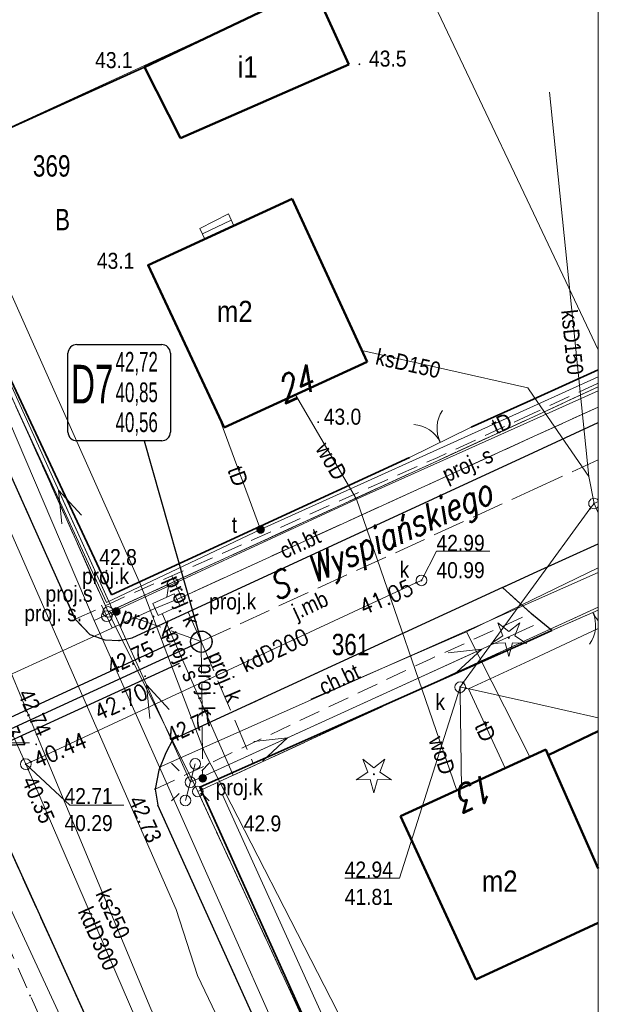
# Model space of a CAD drawing. Header units: metres. Extents: x 5542169 to 5542475, y 5991277 to 5991454.
# Tile 11 of 14: x 5542352 to 5542379, y 5991338 to 5991384. Entities that reach past the tile are written whole.
import ezdxf
from ezdxf.enums import TextEntityAlignment as Align
from ezdxf.lldxf.tags import DXFTag

# ---------------------------------------------------------------- set-up
doc = ezdxf.new("R2010")
doc.units = ezdxf.units.M
doc.header["$MEASUREMENT"] = 0
doc.linetypes.add('217-500', pattern=[2, -0.5, 1.5])
doc.linetypes.add('420-500', pattern=[1.5, 1, -0.5])
doc.layers.get('0').update_dxf_attribs({"lineweight": 18})
for name, color, linetype, lineweight in [('202-punkt graniczny', 7, 'Continuous', 18), ('210-oznaczenie konturu użytku gruntowego', 3, 'Continuous', 18), ('211-numer działki ewidencyjnej', 7, 'Continuous', 18), ('218-kontur użytku gruntowego', 3, '217-500', 18), ('219-działka ewidencyjna', 7, 'Continuous', 18), ('238-Punkt adresowy budynku', 7, 'Continuous', 18), ('312-budynek ewidencyjny', 7, 'Continuous', 50), ('312-oznaczenie budynku ewidencyjnego-Atr117', 7, 'Continuous', 25), ('352-schody', 7, 'Continuous', 18), ('903-Żywopłot', 7, '903-500', 18), ('994-Nazwa ulicy', 7, 'Continuous', 18), ('arkusz mapy', 7, 'Continuous', 18), ('brama', 7, 'Continuous', 18), ('chodnik', 7, '420-500', 18), ('chodnik-Atr17', 7, 'Continuous', 18), ('droga dla rowerów', 7, '420-500', 18), ('drzewo iglaste', 64, 'Continuous', 18), ('jezdnia', 7, '217-500', 18), ('jezdnia-Atr17', 7, 'Continuous', 18), ('kanalizacyjne urządzenie techniczne - ob. projektowany', 14, '217-500', 18), ('kanalizacyjne urządzenie techniczne - ob. projektowany-Atr17', 14, 'Continuous', 18), ('KD', 94, 'Continuous', 30), ('krawężnik', 7, 'Continuous', 25), ('latarnia', 7, 'Continuous', 18), ('ogrodzenie trwałe', 7, '902-500', 35), ('pikieta naturalna', 7, 'Continuous', 18), ('pikieta naturalna-Atr2', 7, 'Continuous', 18), ('pikieta sztuczna', 7, 'Continuous', 18), ('pikieta sztuczna-Atr2', 7, 'Continuous', 18), ('przewód elektroenergetyczny niskiego napięcia', 1, 'Continuous', 18), ('przewód elektroenergetyczny podziemny', 1, 'Continuous', 18), ('przewód elektroenergetyczny podziemny - ob. projektowany', 1, '217-500', 18), ('przewód gazowy', 2, 'Continuous', 18), ('przewód kanalizacyjny', 14, 'Continuous', 18), ('przewód kanalizacyjny - ob. projektowany', 14, '217-500', 18), ('przewód kanalizacyjny - ob. projektowany-Atr1', 14, 'Continuous', 18), ('przewód kanalizacyjny-Atr1', 14, 'Continuous', 18), ('przewód specjalny - ob. projektowany', 7, 'Continuous', 18), ('przewód specjalny - ob. projektowany-Atr1', 7, 'Continuous', 18), ('przewód telekomunikacyjny podziemny', 30, 'Continuous', 18), ('przewód telekomunikacyjny podziemny-Atr1', 30, 'Continuous', 18), ('przewód wodociągowy', 5, 'Continuous', 18), ('przewód wodociągowy-Atr1', 5, 'Continuous', 18), ('Ramka', 7, 'Continuous', 18), ('rzedna', 7, 'Continuous', 18), ('rzedna-Atr2', 7, 'Continuous', 18), ('rzedna-Atr3', 7, 'Continuous', 18), ('studnia kanalizacyjna', 14, 'Continuous', 18), ('studnia kanalizacyjna-Atr17', 14, 'Continuous', 18), ('słup przewodów napowietrznych', 7, 'Continuous', 18), ('słup przewodów napowietrznych - ob. projektowany', 7, 'Continuous', 18), ('słup przewodów napowietrznych - ob. projektowany-Atr17', 7, 'Continuous', 18), ('telekomunikacyjne urządzenie techniczne', 30, 'Continuous', 18), ('telekomunikacyjne urządzenie techniczne-Atr17', 30, 'Continuous', 18), ('urządzenie techniczne sieci specjalnej - ob. projektowany', 7, 'Continuous', 18), ('urządzenie techniczne sieci specjalnej - ob. projektowany-Atr17', 7, 'Continuous', 18)]:
    doc.layers.add(name, color=color, linetype=linetype, lineweight=lineweight)
doc.layers.add('IS_Węzeł_sieci_kanalizacyjnej_-_opisy', color=7, linetype='Continuous')
doc.styles.get("Standard").update_dxf_attribs({"font": 'Working1250.shx', "width": 0.75})
doc.styles.add('Style-simplex', font='simplex.shx')
doc.styles.add('Style-simplex I 0.26180', font='simplex.shx', dxfattribs={"oblique": 15})
doc.linetypes.add('902-500', pattern='A,3.75,[24,dgnlstyle-geo-mz.shx,S=0.002786,R=0,X=0,Y=0],3.75', length=7.5)
doc.linetypes.add('903-500', pattern='A,0,[27,dgnlstyle-geo-mz.shx,S=0.019841,R=0,X=0,Y=0],-3', length=3)
tags = doc.linetypes.add('SOLID', pattern=[10, 10, 0]).pattern_tags.tags
tags[6:7] = [DXFTag(74, 4), DXFTag(75, 0), DXFTag(340, '0'), DXFTag(46, 0.0), DXFTag(50, 0.0), DXFTag(44, 0.0), DXFTag(45, 0.0)]
tags[4:5] = [DXFTag(74, 4), DXFTag(75, 0), DXFTag(340, '0'), DXFTag(46, 0.0), DXFTag(50, 0.0), DXFTag(44, 0.0), DXFTag(45, 0.0)]

# ---------------------------------------------------------------- blocks, each defined once
blk = doc.blocks.new('202')
at = {"color": 0, "linetype": 'ByBlock', "lineweight": -2, "ltscale": 10}
blk.add_circle((0, 0), 2.5, dxfattribs=at)
blk = doc.blocks.new('SM05')
at = {"color": 0, "linetype": 'ByBlock', "lineweight": -2, "ltscale": 10}
blk.add_circle((0, 0), 2.5, dxfattribs=at)
blk = doc.blocks.new('PW01')
at = {"linetype": 'ByBlock', "lineweight": -2, "ltscale": 10}
h = blk.add_hatch(color=0, dxfattribs=at)
edge = h.paths.add_edge_path()
edge.add_arc((0, 0), 0.45, 0, 360)
blk = doc.blocks.new('OK02')
at = {"color": 0, "linetype": 'ByBlock', "lineweight": -2, "ltscale": 10}
for centre, start, end in [((-15, 0), 0, 60), ((15, 0), 120, 180)]:
    blk.add_arc(centre, 15, start, end, dxfattribs=at)
blk = doc.blocks.new('OP011')
at = {"linetype": 'ByBlock', "lineweight": -2, "ltscale": 10}
h = blk.add_hatch(color=0, dxfattribs=at)
edge = h.paths.add_edge_path()
edge.add_arc((0, 0), 0.5, 0, 360)
at = {"color": 0, "linetype": 'ByBlock', "lineweight": -2, "ltscale": 10}
for p, q in [((-2.83, 0.93), (-5.12, 7.06)), ((-5.12, 7.06), (0, 2.99)), ((0, 2.99), (5.12, 7.06)), ((5.12, 7.06), (2.83, 0.93)), ((-8.28, -2.68), (-2.83, 0.93)), ((2.83, 0.93), (8.28, -2.68)), ((-1.75, -2.4), (-8.28, -2.68)), ((0, -8.7), (-1.75, -2.4)), ((1.75, -2.4), (0, -8.7)), ((8.28, -2.68), (1.75, -2.4))]:
    blk.add_line(p, q, dxfattribs=at)
blk = doc.blocks.new('SM01')
at = {"color": 0, "linetype": 'ByBlock', "lineweight": -2, "ltscale": 10}
for p, q in [((-5.3, 5.31), (-8.83, 8.84)), ((5.31, 5.31), (8.84, 8.84)), ((-5.3, -5.3), (-8.83, -8.83)), ((5.31, -5.3), (8.84, -8.83))]:
    blk.add_line(p, q, dxfattribs=at)
blk.add_circle((0, 0), 2.5, dxfattribs=at)
blk = doc.blocks.new('US25')
at = {"linetype": 'ByBlock', "lineweight": -2, "ltscale": 10}
h = blk.add_hatch(color=0, dxfattribs=at)
edge = h.paths.add_edge_path()
edge.add_arc((0, 0), 2, 0, 360)
blk = doc.blocks.new('US15')
at = {"color": 0, "linetype": 'ByBlock', "lineweight": -2, "ltscale": 10}
blk.add_circle((0, 0), 2.5, dxfattribs=at)
blk = doc.blocks.new('SUEP1')
at = {"color": 0, "linetype": 'ByBlock', "lineweight": -2, "ltscale": 10}
for p, q in [((50, 0), (35, 5)), ((150, 0), (135, 5)), ((0, 0), (50, 0)), ((50, 0), (35, -5)), ((50, 0), (150, 0)), ((150, 0), (135, -5))]:
    blk.add_line(p, q, dxfattribs=at)

msp = doc.modelspace()

# ---------------------------------------------------------------- linework, layer by layer
at = {"color": 251}
msp.add_line((5542347.5, 5991350), (5542352.5, 5991350), dxfattribs=at)
msp.add_line((5542347.5, 5991350), (5542352.5, 5991350), dxfattribs=at)
for centre, radius, start, end in [((5542378.94, 5991361.21), 0.25, 36.227, 323.773), ((5542377.517, 5991355.505), 1.5, 323.769, 23.769), ((5542380.263, 5991356.715), 1.5, 203.769, 221.6346)]:
    msp.add_arc(centre, radius, start, end, dxfattribs=at)
at = {"layer": '218-kontur użytku gruntowego', "color": 251, "flags": 128}
for points in [[(5542346.94, 5991376.7), (5542356.18, 5991356.13)], [(5542356.18, 5991356.13), (5542346.94, 5991376.7)], [(5542376.104, 5991365.275), (5542379.142, 5991366.669)], [(5542379.142, 5991366.669), (5542376.104, 5991365.275)], [(5542356.18, 5991356.13), (5542376.104, 5991365.275)], [(5542376.104, 5991365.275), (5542356.18, 5991356.13)], [(5542379.142, 5991356.361), (5542376.104, 5991354.962)], [(5542376.104, 5991354.962), (5542379.142, 5991356.361)], [(5542376.104, 5991354.962), (5542360.38, 5991347.72)], [(5542360.38, 5991347.72), (5542376.104, 5991354.962)], [(5542360.38, 5991347.72), (5542372.81, 5991320.86)], [(5542372.81, 5991320.86), (5542360.38, 5991347.72)]]:
    msp.add_lwpolyline(points, dxfattribs=at)
at = {"layer": '219-działka ewidencyjna', "color": 251, "flags": 128}
for points in [[(5542370.14, 5991387.38), (5542346.94, 5991376.7)], [(5542376.104, 5991374.81), (5542370.14, 5991387.38)], [(5542356.18, 5991356.13), (5542346.94, 5991376.7)], [(5542379.142, 5991368.41), (5542376.104, 5991374.81)], [(5542379.142, 5991366.669), (5542376.104, 5991365.275)], [(5542376.104, 5991365.275), (5542356.18, 5991356.13)], [(5542379.142, 5991356.361), (5542376.104, 5991354.962)], [(5542360.38, 5991347.72), (5542356.18, 5991356.13)], [(5542376.104, 5991354.962), (5542360.38, 5991347.72)], [(5542347.09, 5991351.96), (5542376.104, 5991289.327)], [(5542372.81, 5991320.86), (5542360.38, 5991347.72)]]:
    msp.add_lwpolyline(points, dxfattribs=at)
at = {"layer": '312-budynek ewidencyjny', "color": 251, "flags": 128}
for points in [[(5542357.88, 5991381.64), (5542365.8, 5991385.42)], [(5542365.8, 5991385.42), (5542367.45, 5991381.77)], [(5542359.57, 5991378.32), (5542357.88, 5991381.64)], [(5542367.45, 5991381.77), (5542359.57, 5991378.32)], [(5542358.05, 5991372.37), (5542364.8, 5991375.48)], [(5542364.8, 5991375.48), (5542368.32, 5991367.84)], [(5542361.62, 5991364.77), (5542358.05, 5991372.37)], [(5542368.32, 5991367.84), (5542361.62, 5991364.77)], [(5542376.8, 5991349.43), (5542379.142, 5991350.55)], [(5542369.88, 5991346.56), (5542376.104, 5991349.425)], [(5542376.104, 5991349.425), (5542376.68, 5991349.69)], [(5542376.68, 5991349.69), (5542376.8, 5991349.43)], [(5542376.8, 5991349.43), (5542379.142, 5991344.116)], [(5542379.142, 5991344.116), (5542376.8, 5991349.43)], [(5542373.41, 5991338.91), (5542369.88, 5991346.56)], [(5542379.142, 5991341.578), (5542376.104, 5991340.164)], [(5542376.104, 5991340.164), (5542373.41, 5991338.91)]]:
    msp.add_lwpolyline(points, dxfattribs=at)
at = {"layer": '352-schody', "color": 251, "flags": 128}
msp.add_lwpolyline([(5542362.06, 5991374.22), (5542360.71, 5991373.59), (5542360.48, 5991374.09), (5542361.82, 5991374.77), (5542362.06, 5991374.22)], close=True, dxfattribs=at)
msp.add_lwpolyline([(5542362.06, 5991374.22), (5542360.71, 5991373.59), (5542360.48, 5991374.09), (5542361.82, 5991374.77), (5542362.06, 5991374.22)], close=True, dxfattribs=at)
msp.add_lwpolyline([(5542360.593, 5991373.843), (5542361.95, 5991374.472)], dxfattribs=at)
at = {"layer": '903-Żywopłot', "color": 251, "flags": 128}
msp.add_lwpolyline([(5542373.38, 5991321.44), (5542361.53, 5991347.57)], dxfattribs=at)
at = {"layer": 'arkusz mapy', "color": 251}
msp.add_line((5542347.5, 5991350), (5542352.5, 5991350), dxfattribs=at)
at = {"layer": 'brama', "color": 251, "flags": 128}
for points in [[(5542370.29, 5991363.36), (5542373.19, 5991364.79)], [(5542379.142, 5991356.221), (5542376.96, 5991355.26)]]:
    msp.add_lwpolyline(points, dxfattribs=at)
at = {"layer": 'chodnik', "color": 251, "flags": 128}
for points in [[(5542379.142, 5991366.849), (5542376.104, 5991365.442)], [(5542376.104, 5991365.442), (5542371.63, 5991363.37), (5542370.66, 5991362.95), (5542354.64, 5991355.8), (5542355.32, 5991355.07), (5542356.03, 5991354.83), (5542356.69, 5991354.79), (5542357.31, 5991354.92), (5542376.104, 5991363.598)], [(5542376.104, 5991363.598), (5542379.142, 5991365)]]:
    msp.add_lwpolyline(points, dxfattribs=at)
msp.add_lwpolyline([(5542358.38, 5991347.83), (5542370.04, 5991353.35), (5542371.26, 5991353.92), (5542375.99, 5991356.06), (5542374.65, 5991357.28), (5542359.21, 5991350.15), (5542358.88, 5991349.54), (5542358.56, 5991348.72), (5542358.38, 5991347.83)], close=True, dxfattribs=at)
at = {"layer": 'droga dla rowerów', "color": 251, "flags": 128}
msp.add_lwpolyline([(5542376.104, 5991286.708), (5542365.03, 5991310.9), (5542354.4, 5991334.1), (5542352.52, 5991338.17), (5542345.54, 5991354.04), (5542337.54, 5991372.42), (5542324.4, 5991403), (5542312.42, 5991431), (5542309.398, 5991438.054)], dxfattribs=at)
at = {"layer": 'IS_Węzeł_sieci_kanalizacyjnej_-_opisy', "color": 7, "linetype": 'SOLID', "ltscale": 0.01}
for p, q in [((5542354.297, 5991364.551), (5542354.297, 5991368.246)), ((5542354.717, 5991368.649), (5542358.691, 5991368.649)), ((5542359.097, 5991368.246), (5542359.097, 5991364.551)), ((5542358.691, 5991364.149), (5542354.703, 5991364.149)), ((5542357.866, 5991364.149), (5542360.54, 5991354.75))]:
    msp.add_line(p, q, dxfattribs=at)
for centre, start, end in [((5542354.703, 5991368.243), 88.0619, 179.513), ((5542358.691, 5991368.243), 0.487, 91.9381), ((5542354.703, 5991364.555), 180.487, 271.9381), ((5542358.691, 5991364.555), 268.0619, 359.513)]:
    msp.add_arc(centre, 0.406, start, end, dxfattribs=at)
at = {"layer": 'jezdnia', "color": 251, "flags": 128}
for points in [[(5542376.104, 5991363.598), (5542357.31, 5991354.92), (5542356.69, 5991354.79), (5542356.03, 5991354.83), (5542355.32, 5991355.07), (5542354.64, 5991355.8), (5542329.42, 5991412.17), (5542323.11, 5991408.8), (5542336.31, 5991379.19), (5542350.3, 5991347.81), (5542361.66, 5991322.78), (5542376.104, 5991290.928)], [(5542379.142, 5991365), (5542376.104, 5991363.598)], [(5542379.142, 5991359.32), (5542376.104, 5991357.941)], [(5542376.104, 5991357.941), (5542379.142, 5991359.32)], [(5542376.104, 5991308.132), (5542358.51, 5991347.08), (5542358.38, 5991347.83), (5542358.56, 5991348.72), (5542358.88, 5991349.54), (5542359.21, 5991350.15), (5542374.65, 5991357.28), (5542376.104, 5991357.941)], [(5542376.104, 5991357.941), (5542374.65, 5991357.28), (5542375.99, 5991356.06), (5542376.104, 5991355.966)], [(5542376.104, 5991355.966), (5542376.96, 5991355.26), (5542379.142, 5991356.221)]]:
    msp.add_lwpolyline(points, dxfattribs=at)
at = {"layer": 'kanalizacyjne urządzenie techniczne - ob. projektowany', "color": 251, "flags": 128}
msp.add_lwpolyline([(5542360.38, 5991354.28), (5542360.2, 5991354.38), (5542360.08, 5991354.55), (5542360.04, 5991354.76), (5542360.09, 5991354.96), (5542360.21, 5991355.13), (5542360.39, 5991355.23), (5542360.6, 5991355.25), (5542360.8, 5991355.18), (5542360.95, 5991355.04), (5542361.03, 5991354.85), (5542361.03, 5991354.64), (5542360.94, 5991354.45), (5542360.79, 5991354.31), (5542360.59, 5991354.25), (5542360.38, 5991354.28)], close=True, dxfattribs=at)
at = {"layer": 'KD', "color": 6}
for p, q in [((5542359.086, 5991354.631), (5542333.479, 5991342.846)), ((5542359.502, 5991353.724), (5542333.886, 5991341.959))]:
    msp.add_line(p, q, dxfattribs=at)
at = {"layer": 'KD'}
msp.add_line((5542360.54, 5991354.75), (5542341.752, 5991346.103), dxfattribs=at)
msp.add_circle((5542360.545, 5991354.738), 0.5, dxfattribs=at)
at = {"layer": 'krawężnik', "color": 251, "flags": 128}
for points in [[(5542354.64, 5991355.8), (5542329.42, 5991412.17)], [(5542376.104, 5991363.598), (5542379.142, 5991365)], [(5542357.31, 5991354.92), (5542376.104, 5991363.598)], [(5542376.104, 5991357.941), (5542379.142, 5991359.32)], [(5542374.65, 5991357.28), (5542376.104, 5991357.941)], [(5542374.65, 5991357.28), (5542359.21, 5991350.15)], [(5542375.99, 5991356.06), (5542374.65, 5991357.28)], [(5542354.64, 5991355.8), (5542355.32, 5991355.07)], [(5542376.104, 5991355.966), (5542375.99, 5991356.06)], [(5542376.96, 5991355.26), (5542376.104, 5991355.966)], [(5542355.32, 5991355.07), (5542356.03, 5991354.83)], [(5542356.69, 5991354.79), (5542357.31, 5991354.92)], [(5542356.03, 5991354.83), (5542356.69, 5991354.79)], [(5542359.21, 5991350.15), (5542358.88, 5991349.54)], [(5542358.88, 5991349.54), (5542358.56, 5991348.72)], [(5542358.56, 5991348.72), (5542358.38, 5991347.83)], [(5542350.3, 5991347.81), (5542361.66, 5991322.78), (5542376.104, 5991290.928)], [(5542358.38, 5991347.83), (5542358.51, 5991347.08)], [(5542376.104, 5991308.132), (5542358.51, 5991347.08)]]:
    msp.add_lwpolyline(points, dxfattribs=at)
at = {"layer": 'ogrodzenie trwałe', "color": 251, "flags": 128}
for points in [[(5542347.2, 5991376.82), (5542357.88, 5991381.64)], [(5542356.33, 5991356.93), (5542350.72, 5991368.91)], [(5542376.104, 5991366.102), (5542379.142, 5991367.47)], [(5542373.19, 5991364.79), (5542376.104, 5991366.102)], [(5542356.33, 5991356.93), (5542370.29, 5991363.36)], [(5542376.104, 5991354.879), (5542360.48, 5991347.92), (5542372.84, 5991320.52), (5542376.104, 5991321.544)], [(5542376.96, 5991355.26), (5542376.104, 5991354.879)]]:
    msp.add_lwpolyline(points, dxfattribs=at)
at = {"layer": 'przewód elektroenergetyczny niskiego napięcia', "color": 251, "flags": 128}
for points in [[(5542344.91, 5991381.6), (5542360.03, 5991348.16)], [(5542360.03, 5991348.16), (5542376.104, 5991355.491)]]:
    msp.add_lwpolyline(points, dxfattribs=at)
at = {"layer": 'przewód elektroenergetyczny podziemny', "color": 251, "flags": 128}
for points in [[(5542357.7, 5991357.41), (5542334.8, 5991408.81), (5542330.22, 5991417.68), (5542322.447, 5991438.054)], [(5542376.104, 5991318.313), (5542375.95, 5991318.27), (5542373.21, 5991321.03), (5542366.93, 5991337.42), (5542360.69, 5991349.57), (5542357.7, 5991357.41)]]:
    msp.add_lwpolyline(points, dxfattribs=at)
at = {"layer": 'przewód elektroenergetyczny podziemny - ob. projektowany', "color": 251, "flags": 128}
for points in [[(5542376.104, 5991364.342), (5542379.142, 5991365.727)], [(5542358.37, 5991356.3), (5542359.39, 5991356.72), (5542376.104, 5991364.342)], [(5542358.37, 5991356.3), (5542356.37, 5991355.38), (5542355.87, 5991356.45)]]:
    msp.add_lwpolyline(points, dxfattribs=at)
at = {"layer": 'przewód gazowy', "color": 251, "flags": 128}
for points in [[(5542376.104, 5991356.722), (5542379.142, 5991358.192)], [(5542372.96, 5991355.2), (5542376.104, 5991356.722)], [(5542365.68, 5991352.05), (5542372.96, 5991355.2)], [(5542372.96, 5991355.2), (5542375.94, 5991349.35)]]:
    msp.add_lwpolyline(points, dxfattribs=at)
at = {"layer": 'przewód kanalizacyjny', "color": 251, "flags": 128}
for points in [[(5542376.85, 5991380.48), (5542378.69, 5991362.47)], [(5542338.62, 5991379.51), (5542338.73, 5991379.25), (5542352.21, 5991349.25), (5542352.32, 5991349)], [(5542368.07, 5991368.38), (5542375.84, 5991366.63), (5542376.104, 5991366.244)], [(5542376.104, 5991366.244), (5542378.69, 5991362.47)], [(5542378.94, 5991361.21), (5542378.69, 5991362.47)], [(5542378.94, 5991361.21), (5542379.142, 5991361.3)], [(5542376.104, 5991297.613), (5542366.88, 5991318.3), (5542365.39, 5991321.61), (5542358.18, 5991337.55), (5542353.21, 5991349.46), (5542350.23, 5991356.64), (5542348.41, 5991360.86)], [(5542378.94, 5991361.21), (5542378.75, 5991360.96), (5542376.104, 5991357.331)], [(5542370.86, 5991357.61), (5542370.6, 5991357.5), (5542352.58, 5991349.11), (5542352.32, 5991349)], [(5542376.104, 5991357.331), (5542372.83, 5991352.84), (5542372.67, 5991352.61)], [(5542376.104, 5991351.853), (5542372.95, 5991352.56), (5542372.67, 5991352.61)], [(5542372.67, 5991352.61), (5542372.67, 5991352.33), (5542372.73, 5991347.87)], [(5542379.142, 5991351.173), (5542376.104, 5991351.853)], [(5542376.104, 5991294.884), (5542365.92, 5991317.55), (5542365.8, 5991317.8), (5542365.69, 5991318.06), (5542352.44, 5991348.75), (5542352.32, 5991349)]]:
    msp.add_lwpolyline(points, dxfattribs=at)
at = {"layer": 'przewód kanalizacyjny - ob. projektowany', "color": 251, "flags": 128}
for points in [[(5542376.104, 5991361.862), (5542379.142, 5991363.249)], [(5542360.54, 5991354.75), (5542376.104, 5991361.862)], [(5542360.54, 5991354.75), (5542359.17, 5991357.82)], [(5542360.54, 5991354.75), (5542356.56, 5991356.15)], [(5542360.54, 5991354.75), (5542360.61, 5991348.34)], [(5542360.54, 5991354.75), (5542362.97, 5991349.04)]]:
    msp.add_lwpolyline(points, dxfattribs=at)
at = {"layer": 'przewód specjalny - ob. projektowany', "color": 251, "flags": 128}
for points in [[(5542376.104, 5991364.342), (5542379.142, 5991365.727)], [(5542344.09, 5991349.76), (5542358.37, 5991356.3), (5542359.39, 5991356.72), (5542376.104, 5991364.342)], [(5542358.93, 5991356.82), (5542359.03, 5991357.44)], [(5542358.71, 5991356.06), (5542362.04, 5991348.49)]]:
    msp.add_lwpolyline(points, dxfattribs=at)
at = {"layer": 'przewód telekomunikacyjny podziemny', "color": 251, "flags": 128}
for points in [[(5542339.33, 5991392.87), (5542356.11, 5991356.57)], [(5542376.104, 5991365.766), (5542379.142, 5991367.138)], [(5542356.11, 5991356.57), (5542363.32, 5991359.99), (5542376.104, 5991365.766)], [(5542363.32, 5991359.99), (5542361.3, 5991365.44)], [(5542376.104, 5991353.942), (5542379.142, 5991355.351)], [(5542374.78, 5991348.82), (5542373.06, 5991352.53), (5542376.104, 5991353.942)]]:
    msp.add_lwpolyline(points, dxfattribs=at)
at = {"layer": 'przewód wodociągowy', "color": 251, "flags": 128}
for points in [[(5542355.53, 5991355.73), (5542343.15, 5991384.71)], [(5542376.104, 5991305.639), (5542372.26, 5991313.89), (5542369.91, 5991319.16), (5542360.37, 5991339.1), (5542359.37, 5991342.2), (5542347.56, 5991369.09)], [(5542379.142, 5991366.492), (5542376.104, 5991365.132)], [(5542367.82, 5991361.42), (5542364.96, 5991366.3)], [(5542376.104, 5991365.132), (5542367.82, 5991361.42), (5542355.53, 5991355.73)], [(5542367.82, 5991361.42), (5542372.51, 5991347.77)], [(5542379.142, 5991357.984), (5542376.104, 5991356.636)], [(5542376.104, 5991356.636), (5542358.59, 5991348.86)], [(5542358.59, 5991348.86), (5542355.53, 5991355.73)], [(5542376.104, 5991309.398), (5542358.59, 5991348.86)]]:
    msp.add_lwpolyline(points, dxfattribs=at)
at = {"layer": 'Ramka', "color": 251, "flags": 128}
msp.add_lwpolyline([(5542169.337, 5991438.054), (5542379.142, 5991438.054), (5542379.142, 5991279.267), (5542169.337, 5991279.267), (5542169.337, 5991438.054)], close=True, dxfattribs=at)
at = {"layer": 'rzedna-Atr2', "color": 251, "flags": 128}
for points in [[(5542378.94, 5991361.21), (5542379.142, 5991360.772)], [(5542370.86, 5991357.61), (5542371.56, 5991358.97), (5542374.065, 5991358.97)], [(5542372.67, 5991352.61), (5542369.83, 5991343.67), (5542367.261, 5991343.67)], [(5542352.32, 5991349), (5542354.377, 5991347.08), (5542356.909, 5991347.08)]]:
    msp.add_lwpolyline(points, dxfattribs=at)
at = {"layer": 'słup przewodów napowietrznych', "color": 251, "flags": 128}
msp.add_lwpolyline([(5542359.8, 5991347.3), (5542360.26, 5991349.02)], dxfattribs=at)
at = {"layer": 'urządzenie techniczne sieci specjalnej - ob. projektowany', "color": 251, "flags": 128}
msp.add_lwpolyline([(5542358.28, 5991356.52), (5542359.27, 5991356.98), (5542359.53, 5991356.44), (5542358.53, 5991355.97), (5542358.28, 5991356.52)], close=True, dxfattribs=at)

# ---------------------------------------------------------------- block references
at = {"layer": '202-punkt graniczny', "color": 251, "xscale": 0.1, "yscale": 0.1, "zscale": 0.1}
for p in [(5542356.18, 5991356.13), (5542360.38, 5991347.72)]:
    msp.add_blockref('202', p, dxfattribs=at)
at = {"layer": 'brama', "color": 251, "xscale": 0.1, "yscale": 0.1, "zscale": 0.1, "rotation": 26.248}
msp.add_blockref('OK02', (5542371.74, 5991364.075), dxfattribs=at)
at = {"layer": 'drzewo iglaste', "color": 251, "xscale": 0.1, "yscale": 0.1, "zscale": 0.1}
for p in [(5542374.95, 5991354.92), (5542368.63, 5991348.53)]:
    msp.add_blockref('OP011', p, dxfattribs=at)
at = {"layer": 'kanalizacyjne urządzenie techniczne - ob. projektowany', "color": 251, "xscale": 0.1, "yscale": 0.1, "zscale": 0.1}
for p in [(5542356.56, 5991356.15), (5542360.61, 5991348.34)]:
    msp.add_blockref('US25', p, dxfattribs=at)
at = {"layer": 'latarnia', "color": 251, "xscale": 0.1, "yscale": 0.1, "zscale": 0.1}
msp.add_blockref('SM01', (5542360.03, 5991348.16), dxfattribs=at)
at = {"layer": 'pikieta naturalna', "color": 251, "xscale": 0.1, "yscale": 0.1, "zscale": 0.1}
for p in [(5542357.88, 5991381.64), (5542367.95, 5991381.78), (5542358.05, 5991372.37), (5542366.02, 5991365.02), (5542356.1, 5991358.06), (5542360.53, 5991347.61)]:
    msp.add_blockref('PW01', p, dxfattribs=at)
at = {"layer": 'pikieta sztuczna', "color": 251, "xscale": 0.1, "yscale": 0.1, "zscale": 0.1}
for p in [(5542356.69, 5991354.79), (5542357.91, 5991353.12), (5542352.81, 5991349.93), (5542359.21, 5991350.15), (5542358.38, 5991347.83), (5542352.52, 5991338.17)]:
    msp.add_blockref('PW01', p, dxfattribs=at)
at = {"layer": 'przewód elektroenergetyczny niskiego napięcia', "color": 251, "xscale": 0.1, "yscale": 0.1, "zscale": 0.1}
for rotation in [114.33, 24.517]:
    msp.add_blockref('SUEP1', (5542360.03, 5991348.16), dxfattribs=dict(at, rotation=rotation))
at = {"layer": 'rzedna', "color": 251, "xscale": 0.1, "yscale": 0.1, "zscale": 0.1}
for p in [(5542378.75, 5991360.96), (5542378.94, 5991361.21), (5542370.86, 5991357.61), (5542370.6, 5991357.5), (5542372.67, 5991352.61), (5542372.83, 5991352.84), (5542372.95, 5991352.56), (5542372.67, 5991352.33), (5542352.21, 5991349.25), (5542352.32, 5991349), (5542352.58, 5991349.11), (5542352.44, 5991348.75)]:
    msp.add_blockref('PW01', p, dxfattribs=at)
at = {"layer": 'studnia kanalizacyjna', "color": 251, "xscale": 0.1, "yscale": 0.1, "zscale": 0.1}
for p in [(5542370.86, 5991357.61), (5542372.67, 5991352.61), (5542352.32, 5991349)]:
    msp.add_blockref('US15', p, dxfattribs=at)
at = {"layer": 'słup przewodów napowietrznych', "color": 251, "xscale": 0.1, "yscale": 0.1, "zscale": 0.1}
for p in [(5542360.26, 5991349.02), (5542359.8, 5991347.3)]:
    msp.add_blockref('SM05', p, dxfattribs=at)
at = {"layer": 'słup przewodów napowietrznych - ob. projektowany', "color": 251, "xscale": 0.1, "yscale": 0.1, "zscale": 0.1}
msp.add_blockref('US15', (5542356.12, 5991355.93), dxfattribs=at)
at = {"layer": 'telekomunikacyjne urządzenie techniczne', "color": 251, "xscale": 0.1, "yscale": 0.1, "zscale": 0.1}
msp.add_blockref('US25', (5542363.32, 5991359.99), dxfattribs=at)

# ---------------------------------------------------------------- texts
at = {"layer": '210-oznaczenie konturu użytku gruntowego', "color": 251, "insert": (5542353.69, 5991374.007), "char_height": 1, "attachment_point": 7, "line_spacing_factor": 0.6}
msp.add_mtext('\\H1x;\\W0.79;B', dxfattribs=at)
at = {"layer": '211-numer działki ewidencyjnej', "color": 251, "char_height": 1, "attachment_point": 7, "line_spacing_factor": 0.6}
for s, insert in [('\\H1x;\\W0.79;369', (5542352.654, 5991376.506)), ('\\H1x;\\W0.79;361', (5542366.654, 5991354.092))]:
    msp.add_mtext(s, dxfattribs=dict(at, insert=insert))
at = {"layer": '238-Punkt adresowy budynku', "color": 251, "char_height": 1.25, "attachment_point": 8, "line_spacing_factor": 0.6}
for s, insert, rotation in [('\\Fsimplex;\\Q15;\\H1x;\\W0.79;24', (5542365.164, 5991366.211), 24.614), ('\\Fsimplex;\\Q15;\\H1x;\\W0.79;13', (5542373.226, 5991348.288), 204.717)]:
    msp.add_mtext(s, dxfattribs=dict(at, insert=insert, rotation=rotation))
at = {"layer": '312-oznaczenie budynku ewidencyjnego-Atr117', "color": 251, "char_height": 1, "attachment_point": 5, "line_spacing_factor": 0.6}
for s, insert in [('\\H1x;\\W0.9;i1', (5542362.71, 5991381.653)), ('\\H1x;\\W0.9;m2', (5542362.11, 5991370.203)), ('\\H1x;\\W0.9;m2', (5542374.52, 5991343.523))]:
    msp.add_mtext(s, dxfattribs=dict(at, insert=insert))
at = {"layer": '994-Nazwa ulicy', "color": 251, "style": 'Style-simplex I 0.26180', "oblique": 15, "width": 0.79}
msp.add_text('S. Wyspiańskiego', height=1.25, rotation=24.3856, dxfattribs=at).set_placement((5542364.035, 5991356.644))
at = {"layer": 'chodnik-Atr17', "color": 251, "char_height": 0.75, "line_spacing_factor": 0.6}
for insert, attachment_point, rotation in [((5542364.279, 5991358.931), 4, 24.783), ((5542366.287, 5991352.214), 7, 25.333)]:
    msp.add_mtext('\\H1x;\\W0.9;ch.bt', dxfattribs=dict(at, insert=insert, attachment_point=attachment_point, rotation=rotation))
at = {"layer": 'IS_Węzeł_sieci_kanalizacyjnej_-_opisy', "color": 7, "linetype": 'SOLID', "ltscale": 0.01}
for s, insert, char_height, attachment_point in [('\\fArial Narrow|b0|i0;42,72', (5542356.527, 5991367.217), 0.9216, 7), ('\\fArial Narrow|b0|i0;D7', (5542356.427, 5991365.897), 1.8072, 9), ('\\fArial Narrow|b0|i0;40,85', (5542356.527, 5991366.879), 0.9216, 1), ('\\fArial Narrow|b0|i0;40,56', (5542356.527, 5991365.479), 0.9216, 1)]:
    msp.add_mtext(s, dxfattribs=dict(at, insert=insert, char_height=char_height, attachment_point=attachment_point))
at = {"layer": 'jezdnia-Atr17', "color": 251, "insert": (5542364.705, 5991356.436), "char_height": 0.75, "attachment_point": 1, "rotation": 24.783, "line_spacing_factor": 0.6}
msp.add_mtext('\\H1x;\\W0.9;j.mb', dxfattribs=at)
at = {"layer": 'kanalizacyjne urządzenie techniczne - ob. projektowany-Atr17', "color": 251, "char_height": 0.75, "attachment_point": 7, "line_spacing_factor": 0.6}
for insert in [(5542354.953, 5991357.211), (5542360.91, 5991356.02), (5542361.218, 5991347.318)]:
    msp.add_mtext('\\H1x;\\W0.9;proj.k', dxfattribs=dict(at, insert=insert))
at = {"layer": 'pikieta naturalna-Atr2', "color": 251, "char_height": 0.75, "attachment_point": 7, "line_spacing_factor": 0.6}
for s, insert in [('\\H1x;\\W0.9;43.1', (5542355.57, 5991381.59)), ('\\H1x;\\W0.9;43.5', (5542368.4, 5991381.66)), ('\\H1x;\\W0.9;43.1', (5542355.65, 5991372.19)), ('\\H1x;\\W0.9;43.0', (5542366.28, 5991364.89)), ('\\H1x;\\W0.9;42.8', (5542355.767, 5991358.313)), ('\\H1x;\\W0.9;42.9', (5542362.53, 5991345.84))]:
    msp.add_mtext(s, dxfattribs=dict(at, insert=insert))
at = {"layer": 'pikieta sztuczna-Atr2', "color": 251, "style": 'Style-simplex', "width": 0.9}
msp.add_text('42.70', height=0.75, rotation=24.783, dxfattribs=at).set_placement((5542355.748, 5991351.037))
at = {"layer": 'pikieta sztuczna-Atr2', "color": 251, "char_height": 0.75, "attachment_point": 7, "line_spacing_factor": 0.6}
for s, insert, rotation in [('\\H1x;\\W0.9;42.75', (5542356.354, 5991353.169), 24.783), ('\\H1x;\\W0.9;42.74', (5542351.934, 5991352.3), 294.104), ('\\H1x;\\W0.9;42.77', (5542359.146, 5991349.965), 24.787), ('\\H1x;\\W0.9;42.73', (5542357.101, 5991347.3), 294.311)]:
    msp.add_mtext(s, dxfattribs=dict(at, insert=insert, rotation=rotation))
at = {"layer": 'przewód kanalizacyjny - ob. projektowany-Atr1', "color": 251, "char_height": 0.75, "attachment_point": 4, "line_spacing_factor": 0.6}
for insert, rotation in [((5542359.066, 5991357.739), 294.049), ((5542356.819, 5991355.922), 340.62), ((5542361.06, 5991354.189), 293.053), ((5542360.654, 5991353.723), 270.625)]:
    msp.add_mtext('\\H1x;\\W0.9;proj. k', dxfattribs=dict(at, insert=insert, rotation=rotation))
at = {"layer": 'przewód kanalizacyjny-Atr1', "color": 251, "style": 'Style-simplex', "width": 0.9}
msp.add_text('kdD200', height=0.75, rotation=25.0679, dxfattribs=at).set_placement((5542362.436, 5991353.617), align=Align.MIDDLE_LEFT)
at = {"layer": 'przewód kanalizacyjny-Atr1', "color": 251, "char_height": 0.75, "attachment_point": 4, "line_spacing_factor": 0.6}
for s, insert, rotation in [('\\H1x;\\W0.9;ksD150', (5542377.766, 5991370.287), 275.834), ('\\H1x;\\W0.9;ksD150', (5542368.743, 5991368.098), 347.307), ('\\H1x;\\W0.9;ks250', (5542355.91, 5991343.086), 294.033), ('\\H1x;\\W0.9;kdD300', (5542355.081, 5991342.254), 294.195)]:
    msp.add_mtext(s, dxfattribs=dict(at, insert=insert, rotation=rotation))
at = {"layer": 'przewód specjalny - ob. projektowany-Atr1', "color": 251, "char_height": 0.75, "attachment_point": 4, "line_spacing_factor": 0.6}
for insert, rotation in [((5542371.941, 5991362.42), 24.517), ((5542359.048, 5991355.162), 293.744)]:
    msp.add_mtext('\\H1x;\\W0.9;proj. s', dxfattribs=dict(at, insert=insert, rotation=rotation))
at = {"layer": 'przewód telekomunikacyjny podziemny-Atr1', "color": 251, "char_height": 0.75, "attachment_point": 4, "line_spacing_factor": 0.6}
for insert, rotation in [((5542374.211, 5991364.776), 24.314), ((5542362.103, 5991362.917), 290.337), ((5542373.657, 5991350.947), 294.873)]:
    msp.add_mtext('\\H1x;\\W0.9;tD', dxfattribs=dict(at, insert=insert, rotation=rotation))
at = {"layer": 'przewód wodociągowy-Atr1', "color": 251, "char_height": 0.75, "attachment_point": 4, "line_spacing_factor": 0.6}
for insert, rotation in [((5542366.182, 5991363.967), 300.373), ((5542371.522, 5991350.269), 288.962)]:
    msp.add_mtext('\\H1x;\\W0.9;woD', dxfattribs=dict(at, insert=insert, rotation=rotation))
at = {"layer": 'rzedna-Atr2', "color": 251, "style": 'Style-simplex', "width": 0.9}
for s, rotation, p in [('41.05', 23.348, (5542368.009, 5991356.309)), ('40.37', 293.348, (5542350.94, 5991352.087)), ('40.44', 23.348, (5542352.731, 5991349.15))]:
    msp.add_text(s, height=0.75, rotation=rotation, dxfattribs=at).set_placement(p, align=Align.MIDDLE_LEFT)
at = {"layer": 'rzedna-Atr2', "color": 251, "char_height": 0.75, "attachment_point": 7, "line_spacing_factor": 0.6}
for s, insert in [('\\H1x;\\W0.9;42.99', (5542371.56, 5991358.978)), ('\\H1x;\\W0.9;42.71', (5542354.134, 5991347.133)), ('\\H1x;\\W0.9;42.94', (5542367.261, 5991343.678))]:
    msp.add_mtext(s, dxfattribs=dict(at, insert=insert))
at = {"layer": 'rzedna-Atr2', "color": 251, "insert": (5542352.465, 5991348.37), "char_height": 0.75, "attachment_point": 4, "rotation": 293.348, "line_spacing_factor": 0.6}
msp.add_mtext('\\H1x;\\W0.9;40.35', dxfattribs=at)
at = {"layer": 'rzedna-Atr3', "color": 251, "char_height": 0.75, "attachment_point": 7, "line_spacing_factor": 0.6}
for s, insert in [('\\H1x;\\W0.9;40.99', (5542371.56, 5991357.702)), ('\\H1x;\\W0.9;40.29', (5542354.134, 5991345.857)), ('\\H1x;\\W0.9;41.81', (5542367.261, 5991342.402))]:
    msp.add_mtext(s, dxfattribs=dict(at, insert=insert))
at = {"layer": 'studnia kanalizacyjna-Atr17', "color": 251, "char_height": 0.75, "attachment_point": 7, "line_spacing_factor": 0.6}
for insert in [(5542369.83, 5991357.74), (5542371.51, 5991351.54)]:
    msp.add_mtext('\\H1x;\\W0.9;k', dxfattribs=dict(at, insert=insert))
at = {"layer": 'słup przewodów napowietrznych - ob. projektowany-Atr17', "color": 251, "insert": (5542352.251, 5991355.472), "char_height": 0.75, "attachment_point": 7, "line_spacing_factor": 0.6}
msp.add_mtext('\\H1x;\\W0.9;proj. s.', dxfattribs=at)
at = {"layer": 'telekomunikacyjne urządzenie techniczne-Atr17', "color": 251, "insert": (5542361.97, 5991359.83), "char_height": 0.75, "attachment_point": 7, "line_spacing_factor": 0.6}
msp.add_mtext('\\H1x;\\W0.9;t', dxfattribs=at)
at = {"layer": 'urządzenie techniczne sieci specjalnej - ob. projektowany-Atr17', "color": 251, "insert": (5542353.245, 5991356.384), "char_height": 0.75, "attachment_point": 7, "line_spacing_factor": 0.6}
msp.add_mtext('\\H1x;\\W0.9;proj.s', dxfattribs=at)

doc.saveas('drawing.dxf')
